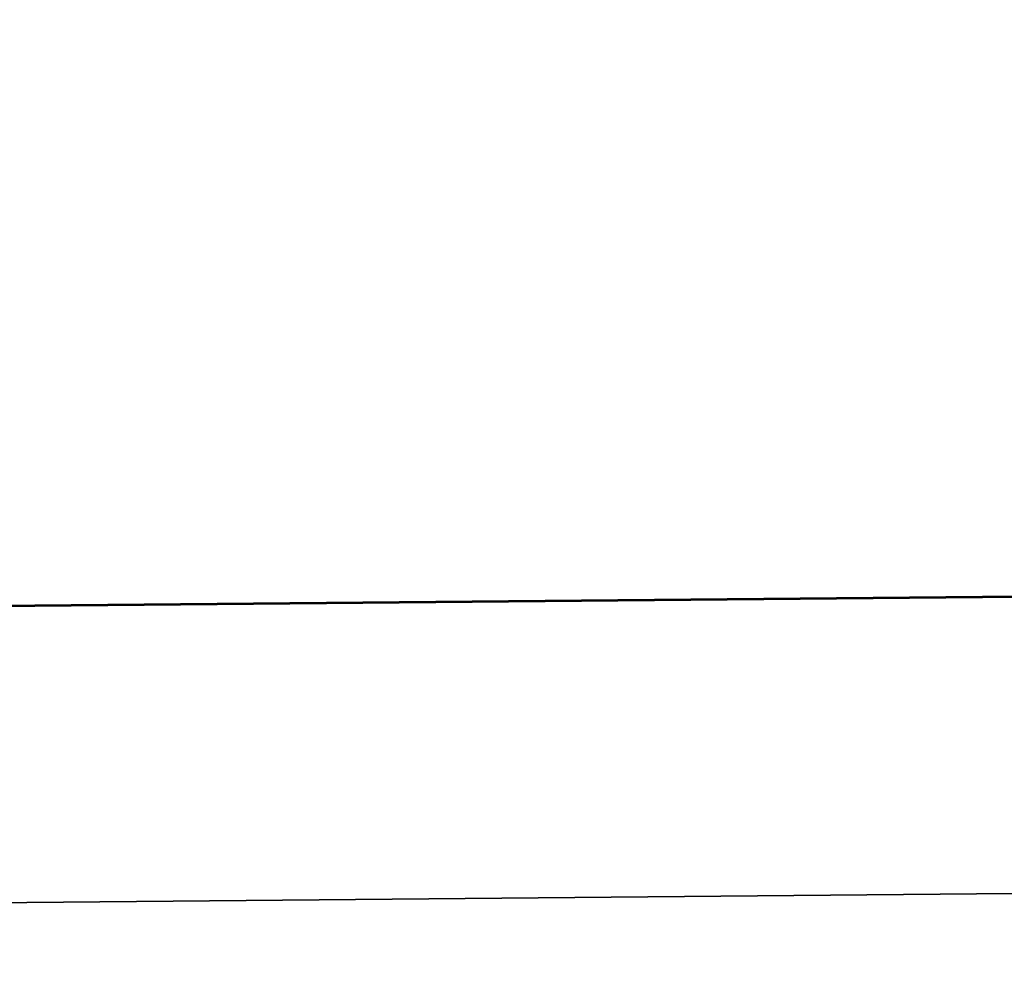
# Model space of a CAD drawing. Header units: inches. Extents: x -9.4 to 9.4, y -4 to 4.
# Tile 199 of 256: x -3.778 to -3.652, y -1.523 to -1.401. Entities that reach past the tile are written whole.
import ezdxf

# ---------------------------------------------------------------- set-up
doc = ezdxf.new("R2010")
doc.units = ezdxf.units.IN
doc.header["$MEASUREMENT"] = 0
doc.layers.add('AFURN-3-HWPL', color=254, linetype='Continuous', true_color=0xbebebe)

msp = doc.modelspace()

# ---------------------------------------------------------------- meshes
at = {"layer": 'AFURN-3-HWPL'}
mesh = msp.add_polyface(dxfattribs=at)
corners = [(-2.51015, -1.00218, 12.9882), (-4.72371, -1.02243, 12.9882), (-2.51016, -1.00201, 12.48914), (-2.51016, -1.00201, 12.48914), (-2.51016, -1.00201, 12.48914), (-2.50163, -1.19354, 12.52706), (-2.50163, -1.19354, 12.52706), (-2.50163, -1.19354, 12.52706), (-2.49439, -1.35594, 12.63519), (-2.49439, -1.35594, 12.63519), (-2.49439, -1.35594, 12.63519), (-2.48955, -1.46449, 12.79706), (-2.48955, -1.46449, 12.79706), (-2.48955, -1.46449, 12.79706), (-2.48785, -1.50265, 12.98803), (-2.48785, -1.50265, 12.98803), (-2.48785, -1.50265, 12.98803), (-2.48955, -1.46462, 13.17902), (-2.48955, -1.46462, 13.17902), (-2.48955, -1.46462, 13.17902), (-2.49438, -1.35619, 13.34096), (-2.49438, -1.35619, 13.34096), (-2.49438, -1.35619, 13.34096), (-2.50161, -1.19386, 13.4492), (-2.50161, -1.19386, 13.4492), (-2.51015, -1.00235, 13.48725), (-2.51015, -1.00235, 13.48725), (-2.51015, -1.00235, 13.48725), (-2.51868, -0.81082, 13.44933), (-2.51868, -0.81082, 13.44933), (-2.51868, -0.81082, 13.44933), (-2.52592, -0.64842, 13.3412), (-2.52592, -0.64842, 13.3412), (-2.52592, -0.64842, 13.3412), (-2.53076, -0.53988, 13.17934), (-2.53076, -0.53988, 13.17934), (-2.53076, -0.53988, 13.17934), (-2.53246, -0.50172, 12.98837), (-2.53246, -0.50172, 12.98837), (-2.53246, -0.50172, 12.98837), (-2.53076, -0.53975, 12.79737), (-2.53076, -0.53975, 12.79737), (-2.53076, -0.53975, 12.79737), (-2.52593, -0.64818, 12.63543), (-2.52593, -0.64818, 12.63543), (-2.52593, -0.64818, 12.63543), (-2.5187, -0.8105, 12.52719), (-2.5187, -0.8105, 12.52719), (-4.72372, -1.02226, 12.48914), (-4.72372, -1.02226, 12.48914), (-4.72372, -1.02226, 12.48914), (-4.71518, -1.21379, 12.52706), (-4.71518, -1.21379, 12.52706), (-4.71518, -1.21379, 12.52706), (-4.70794, -1.37619, 12.63519), (-4.70794, -1.37619, 12.63519), (-4.70794, -1.37619, 12.63519), (-4.7031, -1.48474, 12.79706), (-4.7031, -1.48474, 12.79706), (-4.7031, -1.48474, 12.79706), (-4.7014, -1.5229, 12.98803), (-4.7014, -1.5229, 12.98803), (-4.7014, -1.5229, 12.98803), (-4.7031, -1.48487, 13.17902), (-4.7031, -1.48487, 13.17902), (-4.7031, -1.48487, 13.17902), (-4.70793, -1.37644, 13.34096), (-4.70793, -1.37644, 13.34096), (-4.70793, -1.37644, 13.34096), (-4.71517, -1.21411, 13.4492), (-4.71517, -1.21411, 13.4492), (-4.7237, -1.0226, 13.48725), (-4.7237, -1.0226, 13.48725), (-4.7237, -1.0226, 13.48725), (-4.73224, -0.83107, 13.44933), (-4.73224, -0.83107, 13.44933), (-4.73224, -0.83107, 13.44933), (-4.73947, -0.66867, 13.3412), (-4.73947, -0.66867, 13.3412), (-4.73947, -0.66867, 13.3412), (-4.74431, -0.56013, 13.17934), (-4.74431, -0.56013, 13.17934), (-4.74431, -0.56013, 13.17934), (-4.74601, -0.52197, 12.98837), (-4.74601, -0.52197, 12.98837), (-4.74601, -0.52197, 12.98837), (-4.74432, -0.56, 12.79737), (-4.74432, -0.56, 12.79737), (-4.74432, -0.56, 12.79737), (-4.73948, -0.66843, 12.63543), (-4.73948, -0.66843, 12.63543), (-4.73948, -0.66843, 12.63543), (-4.73225, -0.83075, 12.52719), (-4.73225, -0.83075, 12.52719)]
mesh.append_faces([[corners[k] for k in face] for face in [(2, 6, 51, 49), (5, 9, 54, 52), (8, 12, 57, 55), (11, 15, 60, 58), (14, 18, 63, 61), (17, 21, 66, 64), (20, 23, 69, 67), (23, 26, 71, 69), (25, 29, 74, 72), (28, 32, 77, 75), (31, 35, 80, 78), (34, 38, 83, 81), (37, 41, 86, 84), (40, 44, 89, 87), (43, 46, 92, 90), (46, 3, 48, 92), (0, 7, 4, 4), (0, 10, 7, 7), (0, 13, 10, 10), (0, 16, 13, 13), (0, 19, 16, 16), (0, 22, 19, 19), (0, 24, 22, 22), (0, 27, 24, 24), (0, 30, 27, 27), (0, 33, 30, 30), (0, 36, 33, 33), (0, 39, 36, 36), (0, 42, 39, 39), (0, 45, 42, 42), (0, 47, 45, 45), (0, 4, 47, 47), (1, 50, 53, 53), (1, 53, 56, 56), (1, 56, 59, 59), (1, 59, 62, 62), (1, 62, 65, 65), (1, 65, 68, 68), (1, 68, 70, 70), (1, 70, 73, 73), (1, 73, 76, 76), (1, 76, 79, 79), (1, 79, 82, 82), (1, 82, 85, 85), (1, 85, 88, 88), (1, 88, 91, 91), (1, 91, 93, 93), (1, 93, 50, 50)]])

doc.saveas('drawing.dxf')
